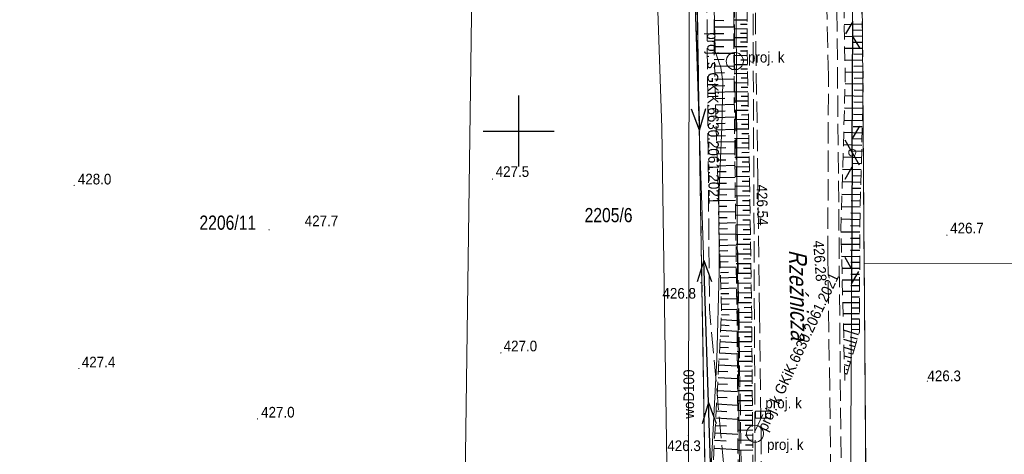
# Model space of a CAD drawing. Header units: metres. Extents: x 7417884 to 7418420, y 5565806 to 5566270.
# Tile 38 of 43: x 7418315 to 7418384, y 5566027 to 5566058. Entities that reach past the tile are written whole.
import ezdxf
from ezdxf.enums import TextEntityAlignment as Align

# ---------------------------------------------------------------- set-up
doc = ezdxf.new("R2010")
doc.units = ezdxf.units.M
for name, pattern in [('1.0_0.5', [1.5, 1, -0.5]), ('1.5_0.5', [2, 1.5, -0.5]), ('219-500', [0]), ('egkk-500', [0]), ('suep_nn_500', [0]), ('sutp_500', [0])]:
    doc.linetypes.add(name, pattern=pattern)
for name, color, linetype in [('000 Inne (niezydentyfikowane)', 7, 'Continuous'), ('203-punkt graniczny', 7, 'Continuous'), ('211-numer działki ewidencyjnej', 7, 'Continuous'), ('217-kontur klasyfikacyjny', 7, 'Continuous'), ('218-kontur użytku gruntowego', 7, 'Continuous'), ('219-działka ewidencyjna', 7, 'Continuous'), ('994-Nazwa ulicy', 7, 'Continuous'), ('jezdnia', 7, 'Continuous'), ('komora podziemna - ob. projektowany', 7, 'Continuous'), ('komora podziemna - ob. projektowany-Atr17', 7, 'Continuous'), ('kratka ściekowa - ob. projektowany', 7, 'Continuous'), ('kratka ściekowa - ob. projektowany-Atr17', 7, 'Continuous'), ('pikieta naturalna', 7, 'Continuous'), ('pikieta naturalna-Atr2', 7, 'Continuous'), ('pikieta sztuczna', 7, 'Continuous'), ('pikieta sztuczna-Atr2', 7, 'Continuous'), ('przewód elektroenergetyczny niskiego napięcia', 7, 'Continuous'), ('przewód elektroenergetyczny podziemny', 7, 'Continuous'), ('przewód elektroenergetyczny podziemny - ob. projektowany', 7, 'Continuous'), ('przewód gazowy', 7, 'Continuous'), ('przewód kanalizacyjny', 7, 'Continuous'), ('przewód kanalizacyjny - ob. projektowany', 7, 'Continuous'), ('przewód kanalizacyjny - ob. projektowany-Atr1', 7, 'Continuous'), ('przewód specjalny - ob. projektowany', 7, 'Continuous'), ('przewód specjalny - ob. projektowany-Atr1', 7, 'Continuous'), ('przewód telekomunikacyjny napowietrzny', 7, 'Continuous'), ('przewód wodociągowy', 7, 'Continuous'), ('przewód wodociągowy-Atr1', 7, 'Continuous'), ('skarpa nieumocniona', 7, 'Continuous'), ('słup przewodów napowietrznych', 7, 'Continuous')]:
    doc.layers.add(name, color=color, linetype=linetype)
doc.styles.get("Standard").update_dxf_attribs({"font": 'arial.ttf'})

# ---------------------------------------------------------------- blocks, each defined once
blk = doc.blocks.new('203')
at = {"linetype": 'Continuous', "lineweight": 0}
h = blk.add_hatch(color=0, dxfattribs=at)
edge = h.paths.add_edge_path()
edge.add_arc((0, 0), 0.045, 0, 360)
blk = doc.blocks.new('PW01')
at = {"linetype": 'Continuous', "lineweight": 13}
h = blk.add_hatch(color=0, dxfattribs=at)
edge = h.paths.add_edge_path()
edge.add_arc((0, 0), 0.045, 0, 360)
blk = doc.blocks.new('SUTP')
at = {"color": 0, "linetype": 'Continuous'}
for p, q in [((0, 0), (0.866, 0.5)), ((0, 0), (9.232, 0)), ((1.866, -0.5), (1, 0)), ((7.366, -0.5), (8.232, 0)), ((9.232, 0), (8.366, 0.5))]:
    blk.add_line(p, q, dxfattribs=at)
blk = doc.blocks.new('US15')
at = {"color": 0, "linetype": 'Continuous', "lineweight": 13}
blk.add_circle((0, 0), 0.25, dxfattribs=at)
blk = doc.blocks.new('SUEP1')
at = {"color": 0, "linetype": 'Continuous'}
for p, q in [((0, 0), (5, 0)), ((5, 0), (3.5, 0.5)), ((5, 0), (3.5, -0.5)), ((5, 0), (15, 0)), ((15, 0), (13.5, 0.5)), ((15, 0), (13.5, -0.5))]:
    blk.add_line(p, q, dxfattribs=at)
blk = doc.blocks.new('US05')
at = {"color": 0, "linetype": 'Continuous', "lineweight": 13}
for p, q in [((-0.525, -0.25), (-0.525, 0.25)), ((-0.525, 0.25), (-0.175, 0.25)), ((-0.175, -0.25), (-0.175, 0.25)), ((-0.175, 0.25), (0.175, 0.25)), ((0.175, -0.25), (0.175, 0.25)), ((0.175, 0.25), (0.525, 0.25)), ((0.525, -0.25), (0.525, 0.25)), ((-0.525, -0.25), (-0.175, -0.25)), ((-0.175, -0.25), (0.175, -0.25)), ((0.175, -0.25), (0.525, -0.25))]:
    blk.add_line(p, q, dxfattribs=at)

msp = doc.modelspace()

# ---------------------------------------------------------------- linework, layer by layer
at = {"color": 0}
for p, q in [((7418350, 5566047.5), (7418350, 5566052.5)), ((7418347.5, 5566050), (7418352.5, 5566050))]:
    msp.add_line(p, q, dxfattribs=at)
at = {"layer": '000 Inne (niezydentyfikowane)', "color": 7, "linetype": 'Continuous', "lineweight": 25, "flags": 128}
for points in [[(7418363.76, 5566057.8), (7418364.45, 5566057.79)], [(7418363.76, 5566057.34), (7418365.14, 5566057.33)], [(7418366.08, 5566057.81), (7418365.14, 5566057.81)], [(7418366.08, 5566057.5), (7418365.61, 5566057.5)], [(7418374.18, 5566057.51), (7418372.91, 5566057.48)], [(7418363.76, 5566056.87), (7418364.45, 5566056.87)], [(7418366.08, 5566057.19), (7418365.15, 5566057.18)], [(7418366.08, 5566056.87), (7418365.62, 5566056.87)], [(7418374.19, 5566056.67), (7418372.93, 5566056.64)], [(7418374.18, 5566057.09), (7418373.55, 5566057.07)], [(7418363.76, 5566056.41), (7418365.15, 5566056.41)], [(7418363.76, 5566055.95), (7418364.45, 5566055.95)], [(7418366.09, 5566056.56), (7418365.15, 5566056.56)], [(7418366.09, 5566055.93), (7418365.15, 5566055.93)], [(7418366.09, 5566056.25), (7418365.62, 5566056.25)], [(7418374.2, 5566056.24), (7418373.57, 5566056.23)], [(7418363.76, 5566055.49), (7418365.15, 5566055.49)], [(7418366.1, 5566055.31), (7418365.15, 5566055.29)], [(7418366.09, 5566055.62), (7418365.62, 5566055.61)], [(7418374.21, 5566055.82), (7418372.95, 5566055.8)], [(7418374.22, 5566055.4), (7418373.59, 5566055.39)], [(7418363.77, 5566055.03), (7418364.46, 5566055.05)], [(7418363.78, 5566054.56), (7418365.16, 5566054.6)], [(7418366.11, 5566054.67), (7418365.16, 5566054.66)], [(7418366.1, 5566054.99), (7418365.63, 5566054.98)], [(7418374.23, 5566054.98), (7418372.96, 5566054.96)], [(7418374.24, 5566054.56), (7418373.6, 5566054.55)], [(7418363.79, 5566054.1), (7418364.48, 5566054.12)], [(7418366.12, 5566054.04), (7418365.16, 5566054.02)], [(7418366.11, 5566054.35), (7418365.64, 5566054.35)], [(7418374.24, 5566054.14), (7418372.98, 5566054.11)], [(7418363.81, 5566053.65), (7418365.17, 5566053.68)], [(7418363.82, 5566053.19), (7418364.5, 5566053.21)], [(7418366.13, 5566053.4), (7418365.17, 5566053.38)], [(7418366.12, 5566053.72), (7418365.65, 5566053.71)], [(7418374.26, 5566053.29), (7418372.98, 5566053.32)], [(7418374.25, 5566053.72), (7418373.62, 5566053.7)], [(7418363.83, 5566052.74), (7418365.17, 5566052.78)], [(7418366.14, 5566052.75), (7418365.17, 5566052.74)], [(7418366.14, 5566053.07), (7418365.65, 5566053.07)], [(7418366.15, 5566052.43), (7418365.66, 5566052.42)], [(7418374.24, 5566052.44), (7418372.95, 5566052.47)], [(7418374.25, 5566052.86), (7418373.61, 5566052.88)], [(7418363.85, 5566052.29), (7418364.51, 5566052.31)], [(7418363.86, 5566051.85), (7418365.18, 5566051.88)], [(7418366.15, 5566052.1), (7418365.18, 5566052.09)], [(7418366.16, 5566051.78), (7418365.67, 5566051.77)], [(7418374.23, 5566052.01), (7418373.58, 5566052.02)], [(7418363.87, 5566051.4), (7418364.53, 5566051.42)], [(7418366.16, 5566051.45), (7418365.19, 5566051.44)], [(7418366.17, 5566051.13), (7418365.68, 5566051.12)], [(7418374.22, 5566051.58), (7418372.93, 5566051.61)], [(7418374.21, 5566051.15), (7418373.56, 5566051.16)], [(7418363.88, 5566050.96), (7418365.19, 5566051)], [(7418363.9, 5566050.53), (7418364.54, 5566050.55)], [(7418366.17, 5566050.8), (7418365.19, 5566050.78)], [(7418366.18, 5566050.47), (7418365.69, 5566050.46)], [(7418374.19, 5566050.72), (7418372.9, 5566050.75)], [(7418363.91, 5566050.09), (7418365.2, 5566050.13)], [(7418363.92, 5566049.66), (7418364.56, 5566049.68)], [(7418366.19, 5566050.14), (7418365.2, 5566050.12)], [(7418366.19, 5566049.81), (7418365.7, 5566049.8)], [(7418374.17, 5566049.86), (7418372.88, 5566049.89)], [(7418374.18, 5566050.29), (7418373.54, 5566050.3)], [(7418363.93, 5566049.23), (7418365.21, 5566049.27)], [(7418366.2, 5566049.48), (7418365.2, 5566049.46)], [(7418366.2, 5566049.15), (7418365.71, 5566049.14)], [(7418374.15, 5566048.99), (7418372.85, 5566049.02)], [(7418374.16, 5566049.42), (7418373.51, 5566049.44)], [(7418363.94, 5566048.81), (7418364.58, 5566048.83)], [(7418363.96, 5566048.39), (7418365.21, 5566048.42)], [(7418366.21, 5566048.81), (7418365.21, 5566048.8)], [(7418366.22, 5566048.48), (7418365.71, 5566048.47)], [(7418374.14, 5566048.56), (7418373.49, 5566048.57)], [(7418363.97, 5566047.97), (7418364.59, 5566047.98)], [(7418363.98, 5566047.55), (7418365.22, 5566047.59)], [(7418366.22, 5566048.14), (7418365.22, 5566048.13)], [(7418366.23, 5566047.81), (7418365.72, 5566047.8)], [(7418374.13, 5566048.12), (7418372.83, 5566048.16)], [(7418374.12, 5566047.69), (7418373.47, 5566047.71)], [(7418363.99, 5566047.14), (7418364.61, 5566047.15)], [(7418366.23, 5566047.47), (7418365.22, 5566047.45)], [(7418366.24, 5566047.13), (7418365.73, 5566047.12)], [(7418374.11, 5566047.26), (7418372.8, 5566047.29)], [(7418364, 5566046.72), (7418365.23, 5566046.76)], [(7418364.02, 5566046.32), (7418364.62, 5566046.33)], [(7418366.24, 5566046.79), (7418365.23, 5566046.77)], [(7418366.25, 5566046.45), (7418365.74, 5566046.44)], [(7418374.09, 5566046.38), (7418372.78, 5566046.42)], [(7418374.1, 5566046.82), (7418373.44, 5566046.84)], [(7418364.03, 5566045.91), (7418365.24, 5566045.94)], [(7418364.04, 5566045.5), (7418364.64, 5566045.52)], [(7418366.26, 5566046.11), (7418365.24, 5566046.1)], [(7418366.26, 5566045.77), (7418365.75, 5566045.76)], [(7418374.06, 5566045.51), (7418372.75, 5566045.54)], [(7418374.08, 5566045.95), (7418373.42, 5566045.96)], [(7418364.05, 5566045.1), (7418365.25, 5566045.14)], [(7418366.27, 5566045.43), (7418365.25, 5566045.42)], [(7418366.27, 5566045.09), (7418365.76, 5566045.08)], [(7418374.05, 5566045.07), (7418373.4, 5566045.09)], [(7418364.06, 5566044.7), (7418364.66, 5566044.72)], [(7418364.07, 5566044.3), (7418365.26, 5566044.34)], [(7418366.28, 5566044.75), (7418365.26, 5566044.74)], [(7418366.28, 5566044.41), (7418365.77, 5566044.4)], [(7418374.04, 5566044.63), (7418372.73, 5566044.67)], [(7418374.03, 5566044.19), (7418373.37, 5566044.21)], [(7418364.09, 5566043.91), (7418364.68, 5566043.92)], [(7418364.1, 5566043.51), (7418365.27, 5566043.55)], [(7418366.29, 5566044.07), (7418365.27, 5566044.05)], [(7418366.29, 5566043.73), (7418365.78, 5566043.72)], [(7418374.02, 5566043.75), (7418372.7, 5566043.79)], [(7418364.11, 5566043.12), (7418364.69, 5566043.14)], [(7418364.12, 5566042.73), (7418365.29, 5566042.76)], [(7418366.3, 5566043.39), (7418365.28, 5566043.37)], [(7418366.3, 5566043.05), (7418365.79, 5566043.04)], [(7418374.01, 5566042.87), (7418372.68, 5566042.88)], [(7418374.01, 5566043.31), (7418373.35, 5566043.32)], [(7418364.13, 5566042.34), (7418364.71, 5566042.36)], [(7418366.31, 5566042.71), (7418365.29, 5566042.69)], [(7418366.32, 5566042.37), (7418365.8, 5566042.36)], [(7418374.01, 5566042.44), (7418373.35, 5566042.44)], [(7418364.14, 5566041.95), (7418365.3, 5566041.99)], [(7418364.15, 5566041.57), (7418364.73, 5566041.58)], [(7418366.32, 5566042.02), (7418365.3, 5566042.01)], [(7418366.33, 5566041.34), (7418365.31, 5566041.32)], [(7418366.33, 5566041.68), (7418365.81, 5566041.67)], [(7418374.01, 5566042.01), (7418372.71, 5566042.01)], [(7418374.01, 5566041.58), (7418373.36, 5566041.58)], [(7418364.16, 5566041.18), (7418365.31, 5566041.22)], [(7418364.17, 5566040.8), (7418364.74, 5566040.82)], [(7418366.34, 5566040.66), (7418365.32, 5566040.64)], [(7418366.34, 5566041), (7418365.82, 5566040.99)], [(7418374, 5566041.15), (7418372.73, 5566041.16)], [(7418374, 5566040.74), (7418373.37, 5566040.74)], [(7418364.19, 5566040.42), (7418365.32, 5566040.45)], [(7418364.2, 5566040.04), (7418364.76, 5566040.06)], [(7418366.35, 5566039.97), (7418365.33, 5566039.96)], [(7418366.35, 5566040.31), (7418365.83, 5566040.31)], [(7418374, 5566040.32), (7418372.75, 5566040.32)], [(7418364.21, 5566039.67), (7418365.33, 5566039.7)], [(7418364.22, 5566039.29), (7418364.78, 5566039.31)], [(7418366.36, 5566039.29), (7418365.34, 5566039.27)], [(7418366.36, 5566039.63), (7418365.84, 5566039.62)], [(7418374, 5566039.5), (7418372.77, 5566039.5)], [(7418374, 5566039.91), (7418373.38, 5566039.91)], [(7418364.23, 5566038.92), (7418365.34, 5566038.95)], [(7418366.38, 5566038.6), (7418365.35, 5566038.58)], [(7418366.37, 5566038.94), (7418365.86, 5566038.94)], [(7418374, 5566038.7), (7418372.79, 5566038.7)], [(7418374, 5566039.1), (7418373.39, 5566039.1)], [(7418364.24, 5566038.55), (7418364.79, 5566038.56)], [(7418364.25, 5566038.18), (7418365.35, 5566038.21)], [(7418366.39, 5566037.91), (7418365.36, 5566037.9)], [(7418366.38, 5566038.26), (7418365.87, 5566038.25)], [(7418374, 5566037.91), (7418372.82, 5566037.91)], [(7418374, 5566038.3), (7418373.4, 5566038.3)], [(7418364.26, 5566037.81), (7418364.81, 5566037.83)], [(7418364.27, 5566037.44), (7418365.36, 5566037.47)], [(7418366.4, 5566037.23), (7418365.37, 5566037.21)], [(7418366.39, 5566037.57), (7418365.88, 5566037.56)], [(7418373.99, 5566037.52), (7418373.41, 5566037.52)], [(7418364.26, 5566036.72), (7418365.37, 5566036.65)], [(7418364.28, 5566037.08), (7418364.82, 5566037.05)], [(7418366.4, 5566036.54), (7418365.37, 5566036.53)], [(7418366.4, 5566036.88), (7418365.89, 5566036.88)], [(7418373.99, 5566037.14), (7418372.84, 5566037.14)], [(7418373.99, 5566036.76), (7418373.42, 5566036.76)], [(7418364.22, 5566035.97), (7418365.38, 5566035.9)], [(7418364.24, 5566036.35), (7418364.81, 5566036.31)], [(7418366.41, 5566035.85), (7418365.38, 5566035.84)], [(7418366.41, 5566036.2), (7418365.89, 5566036.19)], [(7418373.99, 5566036.38), (7418372.86, 5566036.38)], [(7418373.93, 5566035.66), (7418372.87, 5566035.98)], [(7418373.99, 5566036.01), (7418373.43, 5566036.02)], [(7418364.17, 5566035.19), (7418365.38, 5566035.12)], [(7418364.19, 5566035.58), (7418364.79, 5566035.55)], [(7418366.42, 5566035.16), (7418365.38, 5566035.15)], [(7418366.41, 5566035.51), (7418365.9, 5566035.5)], [(7418373.75, 5566035.07), (7418372.88, 5566035.32)], [(7418373.84, 5566035.35), (7418373.36, 5566035.49)], [(7418364.15, 5566034.79), (7418364.77, 5566034.76)], [(7418366.42, 5566034.47), (7418365.39, 5566034.46)], [(7418366.42, 5566034.82), (7418365.9, 5566034.81)], [(7418373.6, 5566034.56), (7418372.9, 5566034.77)], [(7418373.68, 5566034.81), (7418373.28, 5566034.92)], [(7418364.1, 5566033.96), (7418364.75, 5566033.93)], [(7418364.13, 5566034.38), (7418365.39, 5566034.31)], [(7418366.43, 5566033.78), (7418365.39, 5566033.77)], [(7418366.42, 5566034.13), (7418365.91, 5566034.12)], [(7418373.44, 5566034), (7418372.91, 5566034.16)], [(7418373.35, 5566033.73), (7418373.14, 5566033.79)], [(7418373.52, 5566034.28), (7418373.21, 5566034.37)], [(7418364.06, 5566033.1), (7418364.73, 5566033.06)], [(7418364.08, 5566033.54), (7418365.39, 5566033.46)], [(7418366.43, 5566033.09), (7418365.4, 5566033.08)], [(7418366.43, 5566033.44), (7418365.91, 5566033.43)], [(7418373.27, 5566033.45), (7418372.93, 5566033.55)], [(7418373.19, 5566033.17), (7418373.06, 5566033.2)], [(7418364.03, 5566032.66), (7418365.4, 5566032.58)], [(7418366.44, 5566032.4), (7418365.4, 5566032.39)], [(7418366.44, 5566032.74), (7418365.92, 5566032.74)], [(7418373.1, 5566032.89), (7418372.95, 5566032.94)], [(7418363.98, 5566031.74), (7418365.41, 5566031.66)], [(7418364.01, 5566032.21), (7418364.71, 5566032.17)], [(7418366.45, 5566031.71), (7418365.41, 5566031.7)], [(7418366.44, 5566032.05), (7418365.92, 5566032.05)], [(7418363.96, 5566031.27), (7418364.68, 5566031.23)], [(7418366.45, 5566031.01), (7418365.41, 5566031)], [(7418366.45, 5566031.36), (7418365.93, 5566031.35)], [(7418363.9, 5566030.3), (7418364.66, 5566030.26)], [(7418363.93, 5566030.79), (7418365.41, 5566030.71)], [(7418366.46, 5566030.32), (7418365.42, 5566030.31)], [(7418366.45, 5566030.67), (7418365.93, 5566030.66)], [(7418363.87, 5566029.8), (7418365.42, 5566029.71)], [(7418366.46, 5566029.62), (7418365.42, 5566029.61)], [(7418366.46, 5566029.97), (7418365.94, 5566029.97)], [(7418363.85, 5566029.28), (7418364.63, 5566029.24)], [(7418366.47, 5566028.93), (7418365.43, 5566028.92)], [(7418366.47, 5566029.27), (7418365.94, 5566029.27)], [(7418363.79, 5566028.23), (7418364.61, 5566028.18)], [(7418363.82, 5566028.76), (7418365.43, 5566028.67)], [(7418366.48, 5566028.23), (7418365.43, 5566028.22)], [(7418366.47, 5566028.58), (7418365.95, 5566028.57)], [(7418363.76, 5566027.68), (7418365.43, 5566027.59)], [(7418366.48, 5566027.53), (7418365.44, 5566027.52)], [(7418366.48, 5566027.88), (7418365.96, 5566027.88)]]:
    msp.add_lwpolyline(points, dxfattribs=at)
at = {"layer": '217-kontur klasyfikacyjny', "color": 92, "linetype": 'egkk-500', "lineweight": 18, "flags": 128}
for points in [[(7418373.97, 5566087.8), (7418374.32, 5566040.68)], [(7418363.2, 5566020.65), (7418362.41, 5566068.8)], [(7418374.32, 5566040.68), (7418374.47, 5566021.84)]]:
    msp.add_lwpolyline(points, dxfattribs=at)
at = {"layer": '218-kontur użytku gruntowego', "color": 3, "linetype": '1.0_0.5', "lineweight": 18, "ltscale": 2, "flags": 128}
for points in [[(7418374.32, 5566040.68), (7418373.97, 5566087.8)], [(7418373.97, 5566087.8), (7418374.32, 5566040.68)], [(7418362.41, 5566068.8), (7418363.2, 5566020.65)], [(7418363.2, 5566020.65), (7418362.41, 5566068.8)], [(7418374.47, 5566021.84), (7418374.32, 5566040.68)], [(7418374.32, 5566040.68), (7418374.47, 5566021.84)]]:
    msp.add_lwpolyline(points, dxfattribs=at)
at = {"layer": '219-działka ewidencyjna', "color": 7, "linetype": '219-500', "lineweight": 18, "flags": 128}
for points in [[(7418373.97, 5566087.8), (7418374.32, 5566040.68)], [(7418346.81, 5566068.43), (7418346.16, 5566020.41)], [(7418363.19, 5566020.65), (7418362.41, 5566068.8)], [(7418374.32, 5566040.68), (7418374.47, 5566021.84)]]:
    msp.add_lwpolyline(points, dxfattribs=at)
at = {"layer": '219-działka ewidencyjna', "color": 7, "linetype": '219-500', "lineweight": 18}
msp.add_lwpolyline([(7418374.32, 5566040.68), (7418403.411, 5566040.686)], dxfattribs=at)
at = {"layer": 'jezdnia', "color": 7, "linetype": '1.5_0.5', "lineweight": 18}
for points in [[(7418366.175, 5566106.08), (7418366.18, 5566105.87), (7418366.35, 5566092.8), (7418366.38, 5566081.7), (7418366.46, 5566077.07), (7418366.55, 5566066.32), (7418366.69, 5566056.08), (7418366.84, 5566046.61), (7418366.95, 5566037.27), (7418367.06, 5566028.75), (7418367.13, 5566020.67), (7418366.89, 5566012.58), (7418367.34, 5565999.8), (7418367.52, 5565985.04), (7418367.55, 5565979.75), (7418367.63, 5565974.82), (7418367.64, 5565971.32), (7418367.65, 5565967.23)], [(7418372.61, 5565963.77), (7418372.14, 5565980.76), (7418371.91, 5565988.64), (7418371.73, 5565994.92), (7418372.02, 5566005.13), (7418371.97, 5566010.58), (7418371.89, 5566013.22), (7418371.88, 5566019.72), (7418372, 5566023.74), (7418371.89, 5566031.85), (7418371.76, 5566041.12), (7418371.8, 5566053.86), (7418371.62, 5566061.8), (7418371.55, 5566069.03), (7418371.59, 5566075.08), (7418371.46, 5566079.26), (7418371.39, 5566099.54), (7418371.438, 5566106.08)]]:
    msp.add_lwpolyline(points, dxfattribs=at)
at = {"layer": 'komora podziemna - ob. projektowany', "color": 34, "linetype": 'Continuous', "lineweight": 18, "flags": 128}
for points in [[(7418365.82, 5566054.92), (7418365.8, 5566054.8), (7418365.76, 5566054.68), (7418365.7, 5566054.57), (7418365.62, 5566054.47), (7418365.52, 5566054.4), (7418365.4, 5566054.34), (7418365.28, 5566054.32), (7418365.15, 5566054.32), (7418365.03, 5566054.34), (7418364.91, 5566054.39), (7418364.81, 5566054.47), (7418364.72, 5566054.56), (7418364.66, 5566054.67), (7418364.62, 5566054.79), (7418364.6, 5566054.92), (7418364.62, 5566055.04), (7418364.66, 5566055.16), (7418364.72, 5566055.27), (7418364.8, 5566055.37), (7418364.9, 5566055.44), (7418365.02, 5566055.5), (7418365.14, 5566055.52), (7418365.27, 5566055.52), (7418365.39, 5566055.5), (7418365.51, 5566055.45), (7418365.61, 5566055.37), (7418365.7, 5566055.28), (7418365.76, 5566055.17), (7418365.8, 5566055.05)], [(7418367.21, 5566028.52), (7418367.16, 5566028.4), (7418367.09, 5566028.3), (7418366.99, 5566028.21), (7418366.89, 5566028.15), (7418366.77, 5566028.1), (7418366.64, 5566028.09), (7418366.52, 5566028.1), (7418366.4, 5566028.14), (7418366.29, 5566028.2), (7418366.19, 5566028.28), (7418366.12, 5566028.38), (7418366.06, 5566028.49), (7418366.03, 5566028.61), (7418366.03, 5566028.74), (7418366.05, 5566028.86), (7418366.1, 5566028.98), (7418366.17, 5566029.08), (7418366.27, 5566029.17), (7418366.37, 5566029.23), (7418366.49, 5566029.28), (7418366.62, 5566029.29), (7418366.74, 5566029.28), (7418366.86, 5566029.24), (7418366.97, 5566029.18), (7418367.07, 5566029.1), (7418367.14, 5566029), (7418367.2, 5566028.89), (7418367.23, 5566028.77), (7418367.23, 5566028.64)]]:
    msp.add_lwpolyline(points, close=True, dxfattribs=at)
at = {"layer": 'przewód elektroenergetyczny niskiego napięcia', "color": 1, "linetype": 'suep_nn_500', "lineweight": 18, "flags": 128}
msp.add_lwpolyline([(7418362.22, 5566065.05), (7418363.52, 5566025.9)], dxfattribs=at)
at = {"layer": 'przewód elektroenergetyczny podziemny', "color": 1, "linetype": 'Continuous', "lineweight": 18, "flags": 128}
msp.add_lwpolyline([(7418343.77, 5566079.9), (7418352.5, 5566079.73), (7418357.18, 5566079.8), (7418357.97, 5566080.36), (7418362.91, 5566081.27), (7418363.85, 5566079.85), (7418363.9, 5566075.77), (7418364.54, 5566067.65), (7418364.21, 5566066.41), (7418363.83, 5566065.47), (7418363.61, 5566064.8), (7418363.84, 5566055.59), (7418364.22, 5566054.46), (7418364.37, 5566053.49), (7418364.3, 5566050.26), (7418364.08, 5566045.29), (7418364.12, 5566040.08), (7418363.95, 5566033.93), (7418363.52, 5566025.9), (7418364.41, 5565986.46)], dxfattribs=at)
at = {"layer": 'przewód elektroenergetyczny podziemny - ob. projektowany', "color": 1, "linetype": '1.5_0.5', "lineweight": 18, "flags": 128}
msp.add_lwpolyline([(7418361.24, 5566075.39), (7418372.24, 5566075.5), (7418372.29, 5566070.86), (7418372.72, 5566023.66), (7418372.75, 5566020.86), (7418374.02, 5566002.67), (7418373.24, 5565972.26), (7418374.13, 5565920.87), (7418373.9, 5565915.37), (7418373.98, 5565909.87), (7418374.19, 5565904.44), (7418374.31, 5565899.93), (7418374.87, 5565890.11), (7418376.29, 5565872.26), (7418376.79, 5565871.79)], dxfattribs=at)
at = {"layer": 'przewód gazowy', "color": 52, "linetype": 'Continuous', "lineweight": 18}
msp.add_lwpolyline([(7418359.432, 5566106.08), (7418359.74, 5566085.69), (7418359.45, 5566068.8), (7418360.08, 5566050.22), (7418360.45, 5566025.06), (7418360.53, 5566019.09), (7418360.73, 5566005.24), (7418360.83, 5565983.25), (7418361.11, 5565968.76), (7418361.24, 5565943.79)], dxfattribs=at)
at = {"layer": 'przewód kanalizacyjny', "color": 34, "linetype": 'Continuous', "lineweight": 18, "flags": 128}
msp.add_lwpolyline([(7418365.81, 5565973.83), (7418365.59, 5565993.01), (7418365.56, 5566023.61), (7418365.39, 5566042.86), (7418365.25, 5566068.76), (7418336.86, 5566087.69)], dxfattribs=at)
at = {"layer": 'przewód kanalizacyjny - ob. projektowany', "color": 34, "linetype": '1.5_0.5', "lineweight": 18, "flags": 128}
for points in [[(7417938.49, 5566154.3), (7417940.79, 5566135.1), (7417954.21, 5566125.24), (7417976.72, 5566117.21), (7418004.69, 5566107.8), (7418024.97, 5566102.41), (7418051.36, 5566095.5), (7418081.3, 5566086.04), (7418102.03, 5566080.17), (7418129.81, 5566072.19), (7418144.33, 5566068.67), (7418174.6, 5566067.82), (7418231.82, 5566069.17), (7418283.29, 5566070.61), (7418333.33, 5566071.63), (7418365.14, 5566072.17), (7418365.2, 5566054.91), (7418365.84, 5566015.77), (7418366.17, 5565991.85), (7418366.39, 5565965.09), (7418366.68, 5565946.59), (7418359.92, 5565946.62)], [(7418368.41, 5565908.76), (7418368.18, 5565921.84), (7418367.75, 5565943.06), (7418367.44, 5565950.81), (7418367.26, 5565968.23), (7418367.1, 5565988.68), (7418366.63, 5566028.84), (7418366.45, 5566068.07), (7418356.6, 5566070.9), (7418309.2, 5566070.05), (7418276.31, 5566069.04), (7418237.27, 5566067.98), (7418193.37, 5566066.99), (7418147.98, 5566065.89), (7418090.67, 5566081.76), (7418066.29, 5566088.62), (7418028.57, 5566099.91), (7417992.73, 5566109.31), (7417958.86, 5566120.82), (7417943.69, 5566125.74), (7417936.39, 5566141.2)], [(7418366.63, 5566028.84), (7418367.19, 5566030.04)]]:
    msp.add_lwpolyline(points, dxfattribs=at)
at = {"layer": 'przewód specjalny - ob. projektowany', "color": 7, "linetype": '1.5_0.5', "lineweight": 18, "flags": 128}
msp.add_lwpolyline([(7418365.2, 5565998.4), (7418364.45, 5566026.21), (7418363.43, 5566037.47), (7418363.19, 5566065.87)], dxfattribs=at)
at = {"layer": 'przewód telekomunikacyjny napowietrzny', "color": 30, "linetype": 'sutp_500', "lineweight": 18, "flags": 128}
for points in [[(7418373.64, 5566096.17), (7418373.48, 5566048.48)], [(7418373.48, 5566048.48), (7418373.27, 5566002.67)], [(7418373.27, 5566002.67), (7418373.48, 5566048.48)]]:
    msp.add_lwpolyline(points, dxfattribs=at)
at = {"layer": 'przewód wodociągowy', "color": 5, "linetype": 'Continuous', "lineweight": 18, "flags": 128}
msp.add_lwpolyline([(7418363.6, 5565967.63), (7418361.89, 5565981.28), (7418362.02, 5566073.78), (7418362.03, 5566078.94), (7418361.89, 5566086.7)], dxfattribs=at)
at = {"layer": 'skarpa nieumocniona', "color": 7, "linetype": '1.0_0.5', "lineweight": 18, "flags": 128}
for points in [[(7418374.01, 5566069.2), (7418373.7, 5566076.52), (7418372.61, 5566075.79), (7418372.94, 5566068.88), (7418372.82, 5566062.07), (7418372.99, 5566053.67), (7418372.68, 5566043.05), (7418372.96, 5566032.41), (7418373.99, 5566035.86), (7418374.01, 5566043.34), (7418374.26, 5566053.33), (7418374.08, 5566062.32)], [(7418374.01, 5566069.2), (7418373.7, 5566076.52), (7418372.61, 5566075.79), (7418372.94, 5566068.88), (7418372.82, 5566062.07), (7418372.99, 5566053.67), (7418372.68, 5566043.05), (7418372.96, 5566032.41), (7418373.99, 5566035.86), (7418374.01, 5566043.34), (7418374.26, 5566053.33), (7418374.08, 5566062.32)], [(7418365.12, 5566066.03), (7418363.77, 5566065.31), (7418363.76, 5566055.27), (7418364.01, 5566046.53), (7418364.28, 5566037.14), (7418363.36, 5566020.52), (7418363.58, 5566011.43), (7418364.93, 5566012.46), (7418365.48, 5566021.01), (7418365.37, 5566036.96), (7418365.23, 5566046.52), (7418365.15, 5566055.56)], [(7418365.12, 5566066.03), (7418363.77, 5566065.31), (7418363.76, 5566055.27), (7418364.01, 5566046.53), (7418364.28, 5566037.14), (7418363.36, 5566020.52), (7418363.58, 5566011.43), (7418364.93, 5566012.46), (7418365.48, 5566021.01), (7418365.37, 5566036.96), (7418365.23, 5566046.52), (7418365.15, 5566055.56)], [(7418364.93, 5566012.46), (7418366.28, 5566012.56), (7418366.54, 5566020.72), (7418366.4, 5566037.03), (7418366.25, 5566046.46), (7418366.09, 5566055.69), (7418366.04, 5566065.44), (7418365.12, 5566066.03), (7418365.15, 5566055.56), (7418365.23, 5566046.52), (7418365.37, 5566036.96), (7418365.48, 5566021.01)], [(7418364.93, 5566012.46), (7418366.28, 5566012.56), (7418366.54, 5566020.72), (7418366.4, 5566037.03), (7418366.25, 5566046.46), (7418366.09, 5566055.69), (7418366.04, 5566065.44), (7418365.12, 5566066.03), (7418365.15, 5566055.56), (7418365.23, 5566046.52), (7418365.37, 5566036.96), (7418365.48, 5566021.01)]]:
    msp.add_lwpolyline(points, close=True, dxfattribs=at)

# ---------------------------------------------------------------- block references
at = {"layer": '203-punkt graniczny', "color": 7, "linetype": 'Continuous', "lineweight": 18}
msp.add_blockref('203', (7418374.32, 5566040.68), dxfattribs=at)
at = {"layer": 'kratka ściekowa - ob. projektowany', "color": 34, "linetype": 'Continuous', "lineweight": 18}
msp.add_blockref('US05', (7418367.19, 5566030.04), dxfattribs=at)
at = {"layer": 'pikieta naturalna', "color": 7, "linetype": 'Continuous', "lineweight": 13}
for p in [(7418318.71, 5566046.17), (7418348.16, 5566046.62), (7418332.43, 5566043.04), (7418380.14, 5566042.67), (7418362.82, 5566039.32), (7418348.75, 5566034.38), (7418319.05, 5566033.28), (7418378.77, 5566032.39), (7418331.62, 5566029.73), (7418361.94, 5566028.57)]:
    msp.add_blockref('PW01', p, dxfattribs=at)
at = {"layer": 'pikieta sztuczna', "color": 7, "linetype": 'Continuous', "lineweight": 13}
for p in [(7418366.84, 5566046.61), (7418371.76, 5566041.12)]:
    msp.add_blockref('PW01', p, dxfattribs=at)
at = {"layer": 'przewód elektroenergetyczny niskiego napięcia', "color": 1, "linetype": 'Continuous', "lineweight": 18}
for p, rotation in [((7418362.22, 5566065.05), 271.902), ((7418363.52, 5566025.9), 91.90200000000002)]:
    msp.add_blockref('SUEP1', p, dxfattribs=dict(at, rotation=rotation))
at = {"layer": 'przewód telekomunikacyjny napowietrzny', "color": 30, "linetype": 'Continuous', "lineweight": 18}
for rotation in [89.80800000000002, 269.737]:
    msp.add_blockref('SUTP', (7418373.48, 5566048.48), dxfattribs=dict(at, rotation=rotation))
at = {"layer": 'słup przewodów napowietrznych', "color": 7, "linetype": 'Continuous', "lineweight": 18}
msp.add_blockref('US15', (7418373.48, 5566048.48), dxfattribs=at)

# ---------------------------------------------------------------- texts
at = {"layer": '211-numer działki ewidencyjnej', "color": 7, "linetype": 'Continuous', "lineweight": 18, "width": 0.79}
for s, p in [('2206/11', (7418327.53, 5566044.05)), ('2205/6', (7418354.64, 5566044.58))]:
    msp.add_text(s, height=1, dxfattribs=at).set_placement(p, align=Align.TOP_LEFT)
at = {"layer": '994-Nazwa ulicy', "color": 7, "linetype": 'Continuous', "lineweight": 25, "oblique": 15, "width": 0.79}
msp.add_text('Rzeźnicza', height=1.25, rotation=271.273, dxfattribs=at).set_placement((7418369.02, 5566041.64))
at = {"layer": 'komora podziemna - ob. projektowany-Atr17', "color": 7, "width": 0.9}
for p in [(7418366.14, 5566054.82), (7418367.48, 5566027.55)]:
    msp.add_text('proj. k', height=0.75, dxfattribs=at).set_placement(p)
at = {"layer": 'kratka ściekowa - ob. projektowany-Atr17', "color": 34, "width": 0.9}
msp.add_text('proj. k', height=0.75, dxfattribs=at).set_placement((7418367.36, 5566030.48))
at = {"layer": 'pikieta naturalna-Atr2', "color": 7, "width": 0.9}
for s, p in [('428.0', (7418318.97, 5566046.24)), ('427.5', (7418348.38, 5566046.77)), ('427.7', (7418334.94, 5566043.3)), ('426.7', (7418380.37, 5566042.79)), ('426.8', (7418360.12, 5566038.2)), ('427.0', (7418348.94, 5566034.49)), ('427.4', (7418319.25, 5566033.36)), ('426.3', (7418378.77, 5566032.39)), ('427.0', (7418331.87, 5566029.83)), ('426.3', (7418360.46, 5566027.47))]:
    msp.add_text(s, height=0.75, dxfattribs=at).set_placement(p)
at = {"layer": 'pikieta sztuczna-Atr2', "color": 7, "width": 0.9}
for s, rotation, p in [('426.54', 271.618, (7418367.48, 5566046.24)), ('426.28', 274.175, (7418371.47, 5566042.32))]:
    msp.add_text(s, height=0.75, rotation=rotation, dxfattribs=at).set_placement(p, align=Align.TOP_LEFT)
at = {"layer": 'przewód kanalizacyjny - ob. projektowany-Atr1', "color": 34, "width": 0.9}
msp.add_text('proj. k GKiK.6630.2061.2021', height=0.75, rotation=64.983, dxfattribs=at).set_placement((7418366.77, 5566029.13), align=Align.TOP_LEFT)
at = {"layer": 'przewód specjalny - ob. projektowany-Atr1', "color": 7, "width": 0.9}
msp.add_text('proj. s GKiK.6630.2061.2021', height=0.75, rotation=270.484, dxfattribs=at).set_placement((7418363.27, 5566056.95))
at = {"layer": 'przewód wodociągowy-Atr1', "color": 5, "width": 0.9}
msp.add_text('woD100', height=0.75, rotation=89.919, dxfattribs=at).set_placement((7418361.97, 5566029.75), align=Align.MIDDLE_LEFT)

doc.saveas('drawing.dxf')
